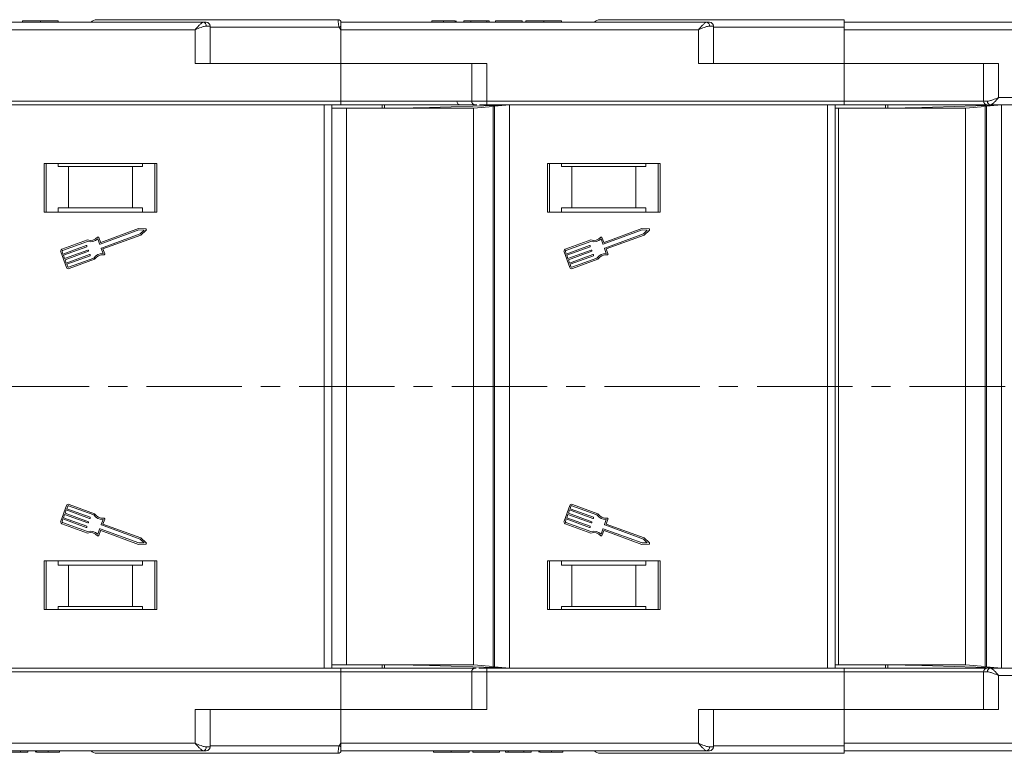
# Model space of a CAD drawing. Header units: millimetres. Extents: x 3698 to 5159, y 261 to 1294.
# Tile 16 of 46: x 4798 to 4929, y 531 to 629. Entities that reach past the tile are written whole.
import ezdxf

# ---------------------------------------------------------------- set-up
doc = ezdxf.new("R2010")
doc.units = ezdxf.units.MM
doc.linetypes.add('CENTERX2', pattern=[20.32, 12.7, -2.54, 2.54, -2.54])

msp = doc.modelspace()

# ---------------------------------------------------------------- linework, layer by layer
at = {"color": 7, "linetype": 'Continuous', "lineweight": 15}
for p, q in [((4822.048, 628.371), (4773.342, 628.371)), ((4797.97, 628.371), (4797.97, 628.571)), ((4800.349, 628.571), (4800.349, 628.371)), ((4802.713, 628.371), (4802.713, 628.571)), ((4822.93, 627.871), (4822.421, 627.871)), ((4822.93, 622.871), (4822.93, 627.871)), ((4839.992, 628.721), (4839.992, 628.721)), ((4889.048, 628.371), (4840.342, 628.371)), ((4852.47, 628.371), (4852.47, 628.571)), ((4854.014, 628.371), (4854.014, 628.571)), ((4855.566, 628.371), (4855.566, 628.571)), ((4855.675, 628.371), (4855.675, 628.571)), ((4857.662, 628.571), (4856.701, 628.571)), ((4856.701, 628.371), (4856.701, 628.571)), ((4857.662, 628.571), (4857.662, 628.371)), ((4859.777, 628.571), (4857.662, 628.571)), ((4859.777, 628.371), (4859.777, 628.571)), ((4860.098, 628.571), (4859.777, 628.571)), ((4860.098, 628.371), (4860.098, 628.571)), ((4860.931, 628.371), (4860.931, 628.571)), ((4864.457, 628.571), (4860.931, 628.571)), ((4864.457, 628.571), (4864.457, 628.371)), ((4864.97, 628.371), (4864.97, 628.571)), ((4867.349, 628.571), (4867.349, 628.371)), ((4869.713, 628.371), (4869.713, 628.571)), ((4889.93, 627.871), (4889.421, 627.871)), ((4889.93, 622.871), (4889.93, 627.871)), ((4942.342, 628.371), (4907.342, 628.371)), ((4773.342, 627.371), (4820.93, 627.371)), ((4820.93, 627.371), (4820.93, 622.871)), ((4840.108, 627.721), (4822.93, 627.721)), ((4840.342, 627.371), (4840.108, 627.721)), ((4840.342, 622.871), (4840.342, 627.371)), ((4840.342, 627.371), (4887.93, 627.371)), ((4887.93, 627.371), (4887.93, 622.871)), ((4907.342, 627.721), (4889.93, 627.721)), ((4907.342, 627.371), (4907.342, 627.721)), ((4907.342, 622.871), (4907.342, 627.371)), ((4907.342, 627.371), (4942.801, 627.371)), ((4820.93, 622.871), (4840.342, 622.871)), ((4840.342, 622.871), (4840.342, 617.871)), ((4859.753, 622.871), (4840.342, 622.871)), ((4857.753, 622.871), (4857.753, 617.871)), ((4859.753, 617.871), (4859.753, 622.871)), ((4887.93, 622.871), (4907.342, 622.871)), ((4927.905, 622.871), (4907.342, 622.871)), ((4907.342, 622.871), (4907.342, 617.871)), ((4925.905, 622.871), (4925.905, 617.871)), ((4927.905, 618.371), (4927.905, 622.871)), ((4840.342, 617.871), (4792.753, 617.871)), ((4792.753, 617.371), (4840.342, 617.371)), ((4838.132, 617.371), (4838.132, 579.871)), ((4839.132, 579.871), (4839.132, 617.371)), ((4840.342, 617.871), (4840.342, 617.371)), ((4857.753, 617.871), (4840.342, 617.871)), ((4845.832, 616.921), (4845.832, 617.371)), ((4846.132, 616.921), (4846.132, 617.371)), ((4859.753, 617.871), (4857.753, 617.871)), ((4907.342, 617.871), (4859.753, 617.871)), ((4859.753, 617.871), (4859.753, 617.371)), ((4859.753, 617.371), (4907.342, 617.371)), ((4862.801, 617.371), (4860.803, 617.184)), ((4862.801, 579.871), (4862.801, 617.371)), ((4905.132, 617.371), (4905.132, 579.871)), ((4906.132, 579.871), (4906.132, 617.371)), ((4907.342, 617.871), (4907.342, 617.371)), ((4925.905, 617.871), (4907.342, 617.871)), ((4912.832, 616.921), (4912.832, 617.371)), ((4913.132, 616.921), (4913.132, 617.371)), ((4925.905, 617.871), (4926.414, 617.871)), ((4928.301, 617.371), (4926.303, 617.184)), ((4926.575, 617.371), (4926.787, 617.371)), ((4926.787, 617.371), (4998.342, 617.371)), ((4998.342, 618.371), (4927.905, 618.371)), ((4928.301, 579.871), (4928.301, 617.371)), ((4841.092, 616.921), (4839.132, 616.921)), ((4841.092, 579.871), (4841.092, 616.921)), ((4858.003, 616.921), (4841.092, 616.921)), ((4849.947, 616.974), (4848.08, 616.921)), ((4849.947, 616.974), (4850.693, 616.995)), ((4849.947, 616.921), (4849.947, 616.974)), ((4862.245, 617.319), (4850.693, 616.995)), ((4850.693, 616.995), (4850.693, 616.921)), ((4860.601, 617.165), (4858.003, 616.921)), ((4858.003, 579.871), (4858.003, 616.921)), ((4860.803, 617.184), (4860.601, 617.165)), ((4860.601, 617.165), (4860.601, 579.871)), ((4860.803, 617.184), (4860.803, 579.871)), ((4906.592, 616.921), (4906.132, 616.921)), ((4906.592, 579.871), (4906.592, 616.921)), ((4923.503, 616.921), (4906.592, 616.921)), ((4915.447, 616.974), (4913.58, 616.921)), ((4915.447, 616.974), (4916.193, 616.995)), ((4915.447, 616.921), (4915.447, 616.974)), ((4927.745, 617.319), (4916.193, 616.995)), ((4916.193, 616.995), (4916.193, 616.921)), ((4926.101, 617.165), (4923.503, 616.921)), ((4923.503, 579.871), (4923.503, 616.921)), ((4926.303, 617.184), (4926.101, 617.165)), ((4926.101, 617.165), (4926.101, 579.871)), ((4926.303, 617.184), (4926.303, 579.871)), ((4815.842, 609.571), (4800.842, 609.571)), ((4800.842, 609.571), (4800.842, 603.071)), ((4801.092, 603.071), (4801.092, 609.571)), ((4802.728, 609.171), (4802.728, 609.571)), ((4813.955, 609.571), (4813.955, 609.171)), ((4815.592, 609.571), (4815.592, 603.071)), ((4815.842, 603.071), (4815.842, 609.571)), ((4882.842, 609.571), (4867.842, 609.571)), ((4867.842, 609.571), (4867.842, 603.071)), ((4868.092, 603.071), (4868.092, 609.571)), ((4869.728, 609.171), (4869.728, 609.571)), ((4880.955, 609.571), (4880.955, 609.171)), ((4882.592, 609.571), (4882.592, 603.071)), ((4882.842, 603.071), (4882.842, 609.571)), ((4802.728, 609.171), (4804.092, 609.171)), ((4804.092, 609.171), (4804.092, 603.671)), ((4812.592, 609.171), (4804.092, 609.171)), ((4812.592, 603.671), (4812.592, 609.171)), ((4812.592, 609.171), (4813.955, 609.171)), ((4869.728, 609.171), (4871.092, 609.171)), ((4871.092, 609.171), (4871.092, 603.671)), ((4879.592, 609.171), (4871.092, 609.171)), ((4879.592, 603.671), (4879.592, 609.171)), ((4879.592, 609.171), (4880.955, 609.171)), ((4800.842, 603.071), (4815.842, 603.071)), ((4802.728, 603.671), (4802.728, 603.071)), ((4804.092, 603.671), (4802.728, 603.671)), ((4812.592, 603.671), (4804.092, 603.671)), ((4813.955, 603.671), (4812.592, 603.671)), ((4813.955, 603.071), (4813.955, 603.671)), ((4867.842, 603.071), (4882.842, 603.071)), ((4869.728, 603.671), (4869.728, 603.071)), ((4871.092, 603.671), (4869.728, 603.671)), ((4879.592, 603.671), (4871.092, 603.671)), ((4880.955, 603.671), (4879.592, 603.671)), ((4880.955, 603.071), (4880.955, 603.671)), ((4808.276, 598.827), (4813.437, 600.713)), ((4813.409, 600.897), (4808.385, 599.061)), ((4814.359, 600.848), (4813.409, 600.897)), ((4813.437, 600.713), (4814.136, 600.677)), ((4814.136, 600.677), (4813.625, 600.199)), ((4813.722, 600.04), (4814.417, 600.69)), ((4875.276, 598.827), (4880.437, 600.713)), ((4880.409, 600.897), (4875.385, 599.061)), ((4881.359, 600.848), (4880.409, 600.897)), ((4880.437, 600.713), (4881.136, 600.677)), ((4881.136, 600.677), (4880.625, 600.199)), ((4880.722, 600.04), (4881.417, 600.69)), ((4806.613, 599.385), (4803.216, 598.144)), ((4803.279, 597.972), (4806.622, 599.194)), ((4807.976, 599.517), (4808.218, 598.854)), ((4808.326, 599.088), (4808.1, 599.708)), ((4813.625, 600.199), (4808.464, 598.313)), ((4808.655, 598.189), (4813.722, 600.04)), ((4873.613, 599.385), (4870.216, 598.144)), ((4870.279, 597.972), (4873.622, 599.194)), ((4874.976, 599.517), (4875.218, 598.854)), ((4875.326, 599.088), (4875.1, 599.708)), ((4880.625, 600.199), (4875.464, 598.313)), ((4875.655, 598.189), (4880.722, 600.04)), ((4803.053, 597.793), (4803.804, 595.737)), ((4803.349, 597.513), (4803.224, 597.855)), ((4806.454, 598.647), (4803.349, 597.513)), ((4803.412, 597.341), (4806.517, 598.476)), ((4806.673, 598.048), (4803.568, 596.913)), ((4803.631, 596.742), (4806.736, 597.876)), ((4806.544, 598.534), (4806.513, 598.62)), ((4806.763, 597.935), (4806.732, 598.02)), ((4808.437, 598.255), (4808.679, 597.593)), ((4808.897, 597.526), (4808.655, 598.189)), ((4870.053, 597.793), (4870.804, 595.737)), ((4870.349, 597.513), (4870.224, 597.855)), ((4873.454, 598.647), (4870.349, 597.513)), ((4870.412, 597.341), (4873.517, 598.476)), ((4873.673, 598.048), (4870.568, 596.913)), ((4870.631, 596.742), (4873.736, 597.876)), ((4873.544, 598.534), (4873.513, 598.62)), ((4873.763, 597.935), (4873.732, 598.02)), ((4875.437, 598.255), (4875.679, 597.593)), ((4875.897, 597.526), (4875.655, 598.189)), ((4803.568, 596.913), (4803.412, 597.341)), ((4803.788, 596.313), (4803.631, 596.742)), ((4806.893, 597.448), (4803.788, 596.313)), ((4803.85, 596.142), (4806.955, 597.277)), ((4807.436, 596.967), (4804.092, 595.745)), ((4804.155, 595.574), (4807.552, 596.815)), ((4806.982, 597.335), (4806.951, 597.421)), ((4870.568, 596.913), (4870.412, 597.341)), ((4870.788, 596.313), (4870.631, 596.742)), ((4873.893, 597.448), (4870.788, 596.313)), ((4870.85, 596.142), (4873.955, 597.277)), ((4874.436, 596.967), (4871.092, 595.745)), ((4871.155, 595.574), (4874.552, 596.815)), ((4873.982, 597.335), (4873.951, 597.421)), ((4803.975, 595.799), (4803.85, 596.142)), ((4870.975, 595.799), (4870.85, 596.142)), ((4838.132, 579.871), (4838.132, 542.371)), ((4839.132, 542.371), (4839.132, 579.871)), ((4841.092, 542.821), (4841.092, 579.871)), ((4858.003, 542.821), (4858.003, 579.871)), ((4860.601, 579.871), (4860.601, 542.578)), ((4860.803, 579.871), (4860.803, 542.559)), ((4862.801, 542.371), (4862.801, 579.871)), ((4905.132, 579.871), (4905.132, 542.371)), ((4906.132, 542.371), (4906.132, 579.871)), ((4906.592, 542.821), (4906.592, 579.871)), ((4923.503, 542.821), (4923.503, 579.871)), ((4926.101, 579.871), (4926.101, 542.578)), ((4926.303, 579.871), (4926.303, 542.559)), ((4928.301, 542.371), (4928.301, 579.871)), ((4803.804, 564.006), (4803.053, 561.95)), ((4803.975, 563.943), (4803.85, 563.6)), ((4807.436, 562.776), (4804.092, 563.997)), ((4807.552, 562.928), (4804.155, 564.169)), ((4870.804, 564.006), (4870.053, 561.95)), ((4870.975, 563.943), (4870.85, 563.6)), ((4874.436, 562.776), (4871.092, 563.997)), ((4874.552, 562.928), (4871.155, 564.169)), ((4803.568, 562.83), (4803.412, 562.401)), ((4803.412, 562.401), (4806.517, 561.267)), ((4806.673, 561.695), (4803.568, 562.83)), ((4803.788, 563.429), (4803.631, 563.001)), ((4803.631, 563.001), (4806.736, 561.866)), ((4806.893, 562.295), (4803.788, 563.429)), ((4803.85, 563.6), (4806.955, 562.466)), ((4806.982, 562.408), (4806.951, 562.322)), ((4870.568, 562.83), (4870.412, 562.401)), ((4870.412, 562.401), (4873.517, 561.267)), ((4873.673, 561.695), (4870.568, 562.83)), ((4870.788, 563.429), (4870.631, 563.001)), ((4870.631, 563.001), (4873.736, 561.866)), ((4873.893, 562.295), (4870.788, 563.429)), ((4870.85, 563.6), (4873.955, 562.466)), ((4873.982, 562.408), (4873.951, 562.322)), ((4803.216, 561.599), (4806.613, 560.358)), ((4803.349, 562.23), (4803.224, 561.887)), ((4803.279, 561.77), (4806.622, 560.549)), ((4806.454, 561.095), (4803.349, 562.23)), ((4806.544, 561.208), (4806.513, 561.123)), ((4806.763, 561.808), (4806.732, 561.722)), ((4808.437, 561.488), (4808.679, 562.15)), ((4813.625, 559.544), (4808.464, 561.429)), ((4808.655, 561.554), (4808.897, 562.216)), ((4813.722, 559.702), (4808.655, 561.554)), ((4870.216, 561.599), (4873.613, 560.358)), ((4870.349, 562.23), (4870.224, 561.887)), ((4870.279, 561.77), (4873.622, 560.549)), ((4873.454, 561.095), (4870.349, 562.23)), ((4873.544, 561.208), (4873.513, 561.123)), ((4873.763, 561.808), (4873.732, 561.722)), ((4875.437, 561.488), (4875.679, 562.15)), ((4880.625, 559.544), (4875.464, 561.429)), ((4875.655, 561.554), (4875.897, 562.216)), ((4880.722, 559.702), (4875.655, 561.554)), ((4807.976, 560.226), (4808.218, 560.888)), ((4808.1, 560.034), (4808.326, 560.654)), ((4808.276, 560.915), (4813.437, 559.03)), ((4808.385, 560.681), (4813.409, 558.846)), ((4814.417, 559.052), (4813.722, 559.702)), ((4874.976, 560.226), (4875.218, 560.888)), ((4875.1, 560.034), (4875.326, 560.654)), ((4875.276, 560.915), (4880.437, 559.03)), ((4875.385, 560.681), (4880.409, 558.846)), ((4881.417, 559.052), (4880.722, 559.702)), ((4813.409, 558.846), (4814.359, 558.895)), ((4813.437, 559.03), (4814.136, 559.066)), ((4814.136, 559.066), (4813.625, 559.544)), ((4880.409, 558.846), (4881.359, 558.895)), ((4880.437, 559.03), (4881.136, 559.066)), ((4881.136, 559.066), (4880.625, 559.544)), ((4815.842, 556.671), (4800.842, 556.671)), ((4800.842, 556.671), (4800.842, 550.171)), ((4801.092, 550.171), (4801.092, 556.671)), ((4802.728, 556.671), (4802.728, 556.071)), ((4802.728, 556.071), (4804.092, 556.071)), ((4804.092, 556.071), (4804.092, 550.571)), ((4804.092, 556.071), (4812.592, 556.071)), ((4812.592, 550.571), (4812.592, 556.071)), ((4812.592, 556.071), (4813.955, 556.071)), ((4813.955, 556.071), (4813.955, 556.671)), ((4815.592, 556.671), (4815.592, 550.171)), ((4815.842, 550.171), (4815.842, 556.671)), ((4882.842, 556.671), (4867.842, 556.671)), ((4867.842, 556.671), (4867.842, 550.171)), ((4868.092, 550.171), (4868.092, 556.671)), ((4869.728, 556.671), (4869.728, 556.071)), ((4869.728, 556.071), (4871.092, 556.071)), ((4871.092, 556.071), (4871.092, 550.571)), ((4871.092, 556.071), (4879.592, 556.071)), ((4879.592, 550.571), (4879.592, 556.071)), ((4879.592, 556.071), (4880.955, 556.071)), ((4880.955, 556.071), (4880.955, 556.671)), ((4882.592, 556.671), (4882.592, 550.171)), ((4882.842, 550.171), (4882.842, 556.671)), ((4804.092, 550.571), (4802.728, 550.571)), ((4802.728, 550.171), (4802.728, 550.571)), ((4804.092, 550.571), (4812.592, 550.571)), ((4813.955, 550.571), (4812.592, 550.571)), ((4813.955, 550.571), (4813.955, 550.171)), ((4871.092, 550.571), (4869.728, 550.571)), ((4869.728, 550.171), (4869.728, 550.571)), ((4871.092, 550.571), (4879.592, 550.571)), ((4880.955, 550.571), (4879.592, 550.571)), ((4880.955, 550.571), (4880.955, 550.171)), ((4800.842, 550.171), (4815.842, 550.171)), ((4867.842, 550.171), (4882.842, 550.171)), ((4839.132, 542.821), (4841.092, 542.821)), ((4841.092, 542.821), (4858.003, 542.821)), ((4845.832, 542.371), (4845.832, 542.821)), ((4846.132, 542.371), (4846.132, 542.821)), ((4848.08, 542.821), (4849.947, 542.769)), ((4849.947, 542.769), (4849.947, 542.821)), ((4850.693, 542.748), (4849.947, 542.769)), ((4850.693, 542.821), (4850.693, 542.748)), ((4850.693, 542.748), (4862.245, 542.423)), ((4858.003, 542.821), (4860.601, 542.578)), ((4906.132, 542.821), (4906.592, 542.821)), ((4906.592, 542.821), (4923.503, 542.821)), ((4912.832, 542.371), (4912.832, 542.821)), ((4913.132, 542.371), (4913.132, 542.821)), ((4913.58, 542.821), (4915.447, 542.769)), ((4915.447, 542.769), (4915.447, 542.821)), ((4916.193, 542.748), (4915.447, 542.769)), ((4916.193, 542.821), (4916.193, 542.748)), ((4916.193, 542.748), (4927.745, 542.423)), ((4923.503, 542.821), (4926.101, 542.578)), ((4840.342, 542.371), (4792.753, 542.371)), ((4792.753, 541.871), (4840.342, 541.871)), ((4840.342, 541.871), (4840.342, 542.371)), ((4840.342, 541.871), (4840.342, 536.871)), ((4840.342, 541.871), (4857.753, 541.871)), ((4857.753, 541.871), (4857.753, 536.871)), ((4857.753, 541.871), (4859.753, 541.871)), ((4859.753, 541.871), (4859.753, 542.371)), ((4907.342, 542.371), (4859.753, 542.371)), ((4859.753, 536.871), (4859.753, 541.871)), ((4859.753, 541.871), (4907.342, 541.871)), ((4860.601, 542.578), (4860.803, 542.559)), ((4860.803, 542.559), (4862.801, 542.371)), ((4907.342, 541.871), (4907.342, 542.371)), ((4907.342, 541.871), (4907.342, 536.871)), ((4907.342, 541.871), (4925.905, 541.871)), ((4925.905, 541.871), (4925.905, 536.871)), ((4926.414, 541.871), (4925.905, 541.871)), ((4926.101, 542.578), (4926.303, 542.559)), ((4926.303, 542.559), (4928.301, 542.371)), ((4998.342, 542.371), (4926.787, 542.371)), ((4927.905, 536.871), (4927.905, 541.371)), ((4927.905, 541.371), (4998.342, 541.371)), ((4840.342, 536.871), (4820.93, 536.871)), ((4820.93, 536.871), (4820.93, 532.371)), ((4822.93, 531.871), (4822.93, 536.871)), ((4840.342, 532.371), (4840.342, 536.871)), ((4840.342, 536.871), (4859.753, 536.871)), ((4907.342, 536.871), (4887.93, 536.871)), ((4887.93, 536.871), (4887.93, 532.371)), ((4889.93, 531.871), (4889.93, 536.871)), ((4907.342, 532.371), (4907.342, 536.871)), ((4907.342, 536.871), (4927.905, 536.871)), ((4820.93, 532.371), (4773.342, 532.371)), ((4840.108, 532.021), (4840.342, 532.371)), ((4887.93, 532.371), (4840.342, 532.371)), ((4942.801, 532.371), (4907.342, 532.371)), ((4907.342, 532.021), (4907.342, 532.371)), ((4773.342, 531.371), (4822.048, 531.371)), ((4797.713, 531.171), (4795.598, 531.171)), ((4797.713, 531.171), (4797.713, 531.371)), ((4798.675, 531.171), (4797.713, 531.171)), ((4798.675, 531.371), (4798.675, 531.171)), ((4799.701, 531.371), (4799.701, 531.171)), ((4799.81, 531.371), (4799.81, 531.171)), ((4801.361, 531.371), (4801.361, 531.171)), ((4802.906, 531.171), (4802.906, 531.371)), ((4822.421, 531.871), (4822.93, 531.871)), ((4822.93, 532.021), (4840.108, 532.021)), ((4839.992, 531.021), (4839.992, 531.021)), ((4840.342, 531.373), (4840.342, 531.371)), ((4840.342, 531.371), (4889.048, 531.371)), ((4852.662, 531.371), (4852.662, 531.171)), ((4855.027, 531.371), (4855.027, 531.171)), ((4857.406, 531.171), (4857.406, 531.371)), ((4857.918, 531.171), (4857.918, 531.371)), ((4861.444, 531.171), (4857.918, 531.171)), ((4861.444, 531.371), (4861.444, 531.171)), ((4862.277, 531.171), (4862.277, 531.371)), ((4862.598, 531.171), (4862.277, 531.171)), ((4862.598, 531.171), (4862.598, 531.371)), ((4864.713, 531.171), (4862.598, 531.171)), ((4864.713, 531.171), (4864.713, 531.371)), ((4865.675, 531.171), (4864.713, 531.171)), ((4865.675, 531.371), (4865.675, 531.171)), ((4866.701, 531.371), (4866.701, 531.171)), ((4866.81, 531.371), (4866.81, 531.171)), ((4868.361, 531.371), (4868.361, 531.171)), ((4869.906, 531.171), (4869.906, 531.371)), ((4889.421, 531.871), (4889.93, 531.871)), ((4889.93, 532.021), (4907.342, 532.021)), ((4907.342, 531.371), (4942.342, 531.371))]:
    msp.add_line(p, q, dxfattribs=at)
at = {"color": 1, "linetype": 'CENTERX2', "lineweight": 13}
msp.add_line((5010.038, 579.871), (4173.987, 579.871), dxfattribs=at)
at = {"color": 7, "linetype": 'Continuous', "lineweight": 15}
for centre, radius, start, end in [((4807.842, 627.721), 1, 90, 139.04573), ((4821.973, 627.927), 0.451, 352.91869, 80.47981), ((4822.43, 627.871), 0.5, 360, 90), ((4839.992, 628.371), 0.35, 0.00041, 90.00191), ((4875.886, 560.794), 75.89, 117.92809, 118.12821), ((4874.842, 627.721), 1, 90, 139.04573), ((4888.973, 627.927), 0.451, 352.91869, 80.47981), ((4889.43, 627.871), 0.5, 360, 90), ((4856.27, 617.871), 0.5, 180, 270), ((4858.253, 617.871), 0.5, 180, 270), ((4926.405, 617.871), 0.5, 180, 270), ((4926.861, 617.816), 0.451, 172.91865, 260.4798), ((4814.355, 600.757), 0.0912, 313.09192, 87.049), ((4881.355, 600.757), 0.0912, 313.09192, 87.049), ((4806.981, 600.689), 1.355, 254.2528, 315.58546), ((4806.981, 600.689), 1.538, 256.51116, 310.30711), ((4808.014, 599.677), 0.0912, 20.07046, 135.58546), ((4808.369, 599.104), 0.0456, 200.07046, 290.07046), ((4873.981, 600.689), 1.355, 254.2528, 315.58546), ((4873.981, 600.689), 1.538, 256.51116, 310.30711), ((4875.014, 599.677), 0.0912, 20.07046, 135.58546), ((4875.369, 599.104), 0.0456, 200.07046, 290.07046), ((4803.31, 597.887), 0.274, 110.07046, 200.07046), ((4803.31, 597.887), 0.0912, 110.07046, 200.07046), ((4806.47, 598.604), 0.0456, 20.07046, 110.07046), ((4806.501, 598.519), 0.0456, 290.07046, 20.07046), ((4806.689, 598.005), 0.0456, 20.07046, 110.07046), ((4806.72, 597.919), 0.0456, 290.07046, 20.07046), ((4808.261, 598.87), 0.0456, 200.07046, 290.07046), ((4808.48, 598.27), 0.0456, 110.07046, 200.07046), ((4870.31, 597.887), 0.274, 110.07046, 200.07046), ((4870.31, 597.887), 0.0912, 110.07046, 200.07046), ((4873.47, 598.604), 0.0456, 20.07046, 110.07046), ((4873.501, 598.519), 0.0456, 290.07046, 20.07046), ((4873.689, 598.005), 0.0456, 20.07046, 110.07046), ((4873.72, 597.919), 0.0456, 290.07046, 20.07046), ((4875.261, 598.87), 0.0456, 200.07046, 290.07046), ((4875.48, 598.27), 0.0456, 110.07046, 200.07046), ((4806.908, 597.405), 0.0456, 20.07046, 110.07046), ((4806.94, 597.319), 0.0456, 290.07046, 20.07046), ((4808.674, 596.055), 1.538, 89.8338, 143.62975), ((4808.674, 596.055), 1.355, 84.55545, 145.88812), ((4808.812, 597.495), 0.0912, 264.55545, 20.07046), ((4873.908, 597.405), 0.0456, 20.07046, 110.07046), ((4873.94, 597.319), 0.0456, 290.07046, 20.07046), ((4875.674, 596.055), 1.538, 89.8338, 143.62975), ((4875.674, 596.055), 1.355, 84.55545, 145.88812), ((4875.812, 597.495), 0.0912, 264.55545, 20.07046), ((4804.061, 595.831), 0.274, 200.07046, 290.07046), ((4804.061, 595.831), 0.0912, 200.07046, 290.07046), ((4871.061, 595.831), 0.274, 200.07046, 290.07046), ((4871.061, 595.831), 0.0912, 200.07046, 290.07046), ((4804.061, 563.912), 0.274, 69.92954, 159.92954), ((4804.061, 563.912), 0.0912, 69.92954, 159.92954), ((4871.061, 563.912), 0.274, 69.92954, 159.92954), ((4871.061, 563.912), 0.0912, 69.92954, 159.92954), ((4806.908, 562.338), 0.0456, 249.92954, 339.92954), ((4806.94, 562.423), 0.0456, 339.92954, 69.92954), ((4808.674, 563.688), 1.538, 216.37025, 270.1662), ((4808.674, 563.688), 1.355, 214.11188, 275.44455), ((4808.812, 562.248), 0.0912, 339.92954, 95.44455), ((4873.908, 562.338), 0.0456, 249.92954, 339.92954), ((4873.94, 562.423), 0.0456, 339.92954, 69.92954), ((4875.674, 563.688), 1.538, 216.37025, 270.1662), ((4875.674, 563.688), 1.355, 214.11188, 275.44455), ((4875.812, 562.248), 0.0912, 339.92954, 95.44455), ((4803.31, 561.856), 0.274, 159.92954, 249.92954), ((4803.31, 561.856), 0.0912, 159.92954, 249.92954), ((4806.47, 561.138), 0.0456, 249.92954, 339.92954), ((4806.501, 561.224), 0.0456, 339.92954, 69.92954), ((4806.689, 561.738), 0.0456, 249.92954, 339.92954), ((4806.72, 561.824), 0.0456, 339.92954, 69.92954), ((4808.48, 561.472), 0.0456, 159.92954, 249.92954), ((4870.31, 561.856), 0.274, 159.92954, 249.92954), ((4870.31, 561.856), 0.0912, 159.92954, 249.92954), ((4873.47, 561.138), 0.0456, 249.92954, 339.92954), ((4873.501, 561.224), 0.0456, 339.92954, 69.92954), ((4873.689, 561.738), 0.0456, 249.92954, 339.92954), ((4873.72, 561.824), 0.0456, 339.92954, 69.92954), ((4875.48, 561.472), 0.0456, 159.92954, 249.92954), ((4806.981, 559.053), 1.355, 44.41454, 105.7472), ((4806.981, 559.053), 1.538, 49.69289, 103.48884), ((4808.014, 560.066), 0.0912, 224.41454, 339.92954), ((4808.261, 560.872), 0.0456, 69.92954, 159.92954), ((4808.369, 560.639), 0.0456, 69.92954, 159.92954), ((4873.981, 559.053), 1.355, 44.41454, 105.7472), ((4873.981, 559.053), 1.538, 49.69289, 103.48884), ((4875.014, 560.066), 0.0912, 224.41454, 339.92954), ((4875.261, 560.872), 0.0456, 69.92954, 159.92954), ((4875.369, 560.639), 0.0456, 69.92954, 159.92954), ((4814.355, 558.986), 0.0912, 272.951, 46.90808), ((4881.355, 558.986), 0.0912, 272.951, 46.90808), ((4858.253, 541.871), 0.5, 90, 180), ((4926.405, 541.871), 0.5, 90, 180), ((4926.861, 541.927), 0.451, 99.5202, 187.08135), ((4807.842, 532.021), 1, 221.2946, 270), ((4821.973, 531.816), 0.451, 279.5202, 7.08135), ((4822.43, 531.871), 0.5, 270, 360), ((4839.992, 531.371), 0.35, 269.99809, 359.99959), ((4875.886, 598.948), 75.89, 241.87179, 242.07191), ((4874.842, 532.021), 1, 221.2946, 270), ((4888.973, 531.816), 0.451, 279.5202, 7.08135), ((4889.43, 531.871), 0.5, 270, 360)]:
    msp.add_arc(centre, radius, start, end, dxfattribs=at)
for points, knots in [([(4800.349, 628.571), (4800.215, 628.571), (4799.811, 628.571), (4799.151, 628.571), (4798.53, 628.571), (4798.104, 628.571), (4797.979, 628.571), (4797.971, 628.571), (4797.97, 628.571)], [0, 0, 0, 0, 0.1021706, 0.3092201, 0.51365, 0.6922749, 0.9324126, 1, 1, 1, 1]), ([(4802.713, 628.571), (4802.71, 628.571), (4802.699, 628.571), (4802.558, 628.571), (4802.166, 628.571), (4801.592, 628.571), (4800.952, 628.571), (4800.531, 628.571), (4800.349, 628.571)], [0, 0, 0, 0, 0.1018882, 0.3073435, 0.4929627, 0.6786474, 0.8607914, 1, 1, 1, 1]), ([(4839.992, 628.721), (4838.679, 628.721), (4836.013, 628.721), (4832.024, 628.721), (4828.38, 628.721), (4825.145, 628.721), (4822.319, 628.721), (4819.658, 628.721), (4816.379, 628.721), (4813.591, 628.721), (4811.389, 628.721), (4809.918, 628.721), (4808.752, 628.721), (4807.981, 628.721), (4807.888, 628.721), (4807.842, 628.721)], [0, 0, 0, 0, 0.077724, 0.157824, 0.2401354, 0.3044544, 0.368763, 0.4344301, 0.5000865, 0.631237, 0.695556, 0.7598646, 0.8421852, 0.9222831, 1, 1, 1, 1]), ([(4820.93, 627.371), (4821.036, 627.494), (4821.248, 627.739), (4821.557, 628.069), (4821.836, 628.319), (4821.98, 628.354), (4822.048, 628.371)], [0, 0, 0, 0, 0.2515188, 0.50178442, 0.76563227, 1, 1, 1, 1]), ([(4822.421, 627.871), (4822.326, 627.861), (4822.116, 627.84), (4821.618, 627.668), (4821.199, 627.488), (4820.93, 627.371)], [0, 0, 0, 0, 0.2270634, 0.5015869, 1, 1, 1, 1]), ([(4840.108, 627.721), (4840.091, 627.778), (4840.054, 627.901), (4840.024, 628.087), (4840.005, 628.269), (4839.994, 628.452), (4839.991, 628.598), (4839.991, 628.701), (4839.991, 628.714), (4839.992, 628.721)], [0, 0, 0, 0, 0.1119973, 0.2448439, 0.3691679, 0.5008987, 0.6875333, 0.8281382, 1, 1, 1, 1]), ([(4840.342, 628.371), (4840.342, 628.36), (4840.342, 628.338), (4840.342, 628.166), (4840.341, 627.981), (4840.342, 627.864), (4840.342, 627.846)], [0, 0, 0, 0, 0.3133566, 0.6267132, 0.9400698, 1, 1, 1, 1]), ([(4854.014, 628.571), (4853.88, 628.571), (4853.576, 628.571), (4853.125, 628.571), (4852.766, 628.571), (4852.511, 628.571), (4852.486, 628.571), (4852.47, 628.571)], [0, 0, 0, 0, 0.1552919, 0.3531453, 0.543243, 0.704067, 1, 1, 1, 1]), ([(4855.566, 628.571), (4855.512, 628.571), (4855.404, 628.571), (4855.1, 628.571), (4854.635, 628.571), (4854.248, 628.571), (4854.014, 628.571)], [0, 0, 0, 0, 0.2064605, 0.4135145, 0.6452106, 1, 1, 1, 1]), ([(4867.349, 628.571), (4867.215, 628.571), (4866.811, 628.571), (4866.151, 628.571), (4865.53, 628.571), (4865.104, 628.571), (4864.979, 628.571), (4864.971, 628.571), (4864.97, 628.571)], [0, 0, 0, 0, 0.1021706, 0.3092201, 0.51365, 0.6922749, 0.9324126, 1, 1, 1, 1]), ([(4869.713, 628.571), (4869.71, 628.571), (4869.699, 628.571), (4869.558, 628.571), (4869.166, 628.571), (4868.592, 628.571), (4867.952, 628.571), (4867.531, 628.571), (4867.349, 628.571)], [0, 0, 0, 0, 0.1018882, 0.3073435, 0.4929627, 0.6786474, 0.8607914, 1, 1, 1, 1]), ([(4907.342, 628.721), (4906.02, 628.721), (4903.337, 628.721), (4899.315, 628.721), (4895.636, 628.721), (4892.366, 628.721), (4889.507, 628.721), (4886.813, 628.721), (4883.492, 628.721), (4880.666, 628.721), (4878.435, 628.721), (4876.944, 628.721), (4875.763, 628.721), (4874.983, 628.721), (4874.888, 628.721), (4874.842, 628.721)], [0, 0, 0, 0, 0.0776457, 0.1576991, 0.2399936, 0.3043378, 0.3686717, 0.4343851, 0.5000879, 0.6313283, 0.6956725, 0.7600065, 0.84231, 0.9223612, 1, 1, 1, 1]), ([(4887.93, 627.371), (4888.036, 627.494), (4888.248, 627.739), (4888.557, 628.069), (4888.836, 628.319), (4888.98, 628.354), (4889.048, 628.371)], [0, 0, 0, 0, 0.2515188, 0.50178442, 0.76563227, 1, 1, 1, 1]), ([(4889.421, 627.871), (4889.326, 627.861), (4889.116, 627.84), (4888.618, 627.668), (4888.199, 627.488), (4887.93, 627.371)], [0, 0, 0, 0, 0.2270634, 0.5015869, 1, 1, 1, 1]), ([(4907.342, 627.721), (4907.342, 627.834), (4907.342, 628.059), (4907.342, 628.358), (4907.342, 628.584), (4907.342, 628.704), (4907.342, 628.716), (4907.342, 628.721)], [0, 0, 0, 0, 0.2146939, 0.4293877, 0.6440816, 0.8587754, 1, 1, 1, 1]), ([(4840.342, 617.371), (4841.683, 617.371), (4844.408, 617.371), (4848.49, 617.371), (4852.232, 617.371), (4855.533, 617.371), (4857.516, 617.371), (4858.427, 617.371), (4858.441, 617.371)], [0, 0, 0, 0, 0.2100379, 0.4265895, 0.6492402, 0.8232792, 0.9973456, 1, 1, 1, 1]), ([(4858.791, 617.371), (4858.832, 617.371), (4858.982, 617.371), (4859.318, 617.371), (4859.61, 617.371), (4859.753, 617.371)], [0, 0, 0, 0, 0.1658977, 0.5921255, 1, 1, 1, 1]), ([(4907.342, 617.371), (4908.683, 617.371), (4911.408, 617.371), (4915.49, 617.371), (4919.23, 617.371), (4922.538, 617.371), (4924.788, 617.371), (4925.952, 617.371), (4926.225, 617.371)], [0, 0, 0, 0, 0.1999044, 0.4060083, 0.6179171, 0.7835594, 0.9492278, 1, 1, 1, 1]), ([(4927.905, 618.371), (4927.635, 618.255), (4927.217, 618.074), (4926.718, 617.903), (4926.509, 617.881), (4926.414, 617.871)], [0, 0, 0, 0, 0.4984131, 0.7729366, 1, 1, 1, 1]), ([(4927.905, 618.371), (4927.798, 618.249), (4927.587, 618.004), (4927.277, 617.674), (4926.998, 617.424), (4926.854, 617.388), (4926.787, 617.371)], [0, 0, 0, 0, 0.2515188, 0.50178442, 0.76563227, 1, 1, 1, 1]), ([(4858.372, 542.371), (4857.433, 542.371), (4855.546, 542.371), (4852.224, 542.371), (4848.492, 542.371), (4844.407, 542.371), (4841.683, 542.371), (4840.342, 542.371)], [0, 0, 0, 0, 0.1731116, 0.3479353, 0.5715302, 0.789036, 1, 1, 1, 1]), ([(4859.753, 542.371), (4859.61, 542.371), (4859.317, 542.371), (4858.955, 542.371), (4858.785, 542.371), (4858.722, 542.371)], [0, 0, 0, 0, 0.37481575, 0.76649717, 1, 1, 1, 1]), ([(4926.157, 542.371), (4925.906, 542.371), (4924.764, 542.371), (4922.538, 542.371), (4919.23, 542.371), (4915.491, 542.371), (4911.408, 542.371), (4908.683, 542.371), (4907.342, 542.371)], [0, 0, 0, 0, 0.0467839, 0.2131221, 0.3794866, 0.5922625, 0.7992438, 1, 1, 1, 1]), ([(4926.414, 541.871), (4926.509, 541.861), (4926.718, 541.84), (4927.217, 541.668), (4927.635, 541.488), (4927.905, 541.371)], [0, 0, 0, 0, 0.227072, 0.5015871, 1, 1, 1, 1]), ([(4926.787, 542.371), (4926.669, 542.371), (4926.543, 542.371), (4926.509, 542.371), (4926.507, 542.371)], [0, 0, 0, 0, 0.93147, 1, 1, 1, 1]), ([(4926.787, 542.371), (4926.854, 542.354), (4926.998, 542.319), (4927.277, 542.069), (4927.587, 541.739), (4927.799, 541.494), (4927.905, 541.371)], [0, 0, 0, 0, 0.2343503, 0.4981953, 0.748869, 1, 1, 1, 1]), ([(4822.048, 531.371), (4821.98, 531.388), (4821.836, 531.424), (4821.557, 531.674), (4821.248, 532.004), (4821.036, 532.249), (4820.93, 532.371)], [0, 0, 0, 0, 0.2343588, 0.4982155, 0.7484812, 1, 1, 1, 1]), ([(4820.93, 532.371), (4821.199, 532.255), (4821.618, 532.074), (4822.116, 531.903), (4822.326, 531.881), (4822.421, 531.871)], [0, 0, 0, 0, 0.4984129, 0.772928, 1, 1, 1, 1]), ([(4889.048, 531.371), (4888.98, 531.388), (4888.836, 531.424), (4888.557, 531.674), (4888.248, 532.004), (4888.036, 532.249), (4887.93, 532.371)], [0, 0, 0, 0, 0.2343588, 0.4982155, 0.7484812, 1, 1, 1, 1]), ([(4887.93, 532.371), (4888.199, 532.255), (4888.618, 532.074), (4889.116, 531.903), (4889.326, 531.881), (4889.421, 531.871)], [0, 0, 0, 0, 0.4984129, 0.772928, 1, 1, 1, 1]), ([(4799.81, 531.171), (4799.864, 531.171), (4799.972, 531.171), (4800.276, 531.171), (4800.741, 531.171), (4801.127, 531.171), (4801.361, 531.171)], [0, 0, 0, 0, 0.2064605, 0.4135145, 0.6452106, 1, 1, 1, 1]), ([(4801.361, 531.171), (4801.495, 531.171), (4801.799, 531.171), (4802.251, 531.171), (4802.61, 531.171), (4802.864, 531.171), (4802.889, 531.171), (4802.906, 531.171)], [0, 0, 0, 0, 0.1552919, 0.3531453, 0.543243, 0.704067, 1, 1, 1, 1]), ([(4807.842, 531.021), (4807.888, 531.021), (4807.981, 531.021), (4808.752, 531.021), (4809.918, 531.021), (4811.389, 531.021), (4813.037, 531.021), (4814.977, 531.021), (4817.934, 531.021), (4821.368, 531.021), (4825.145, 531.021), (4828.381, 531.021), (4832.024, 531.021), (4836.013, 531.021), (4838.679, 531.021), (4839.992, 531.021)], [0, 0, 0, 0, 0.0777263, 0.157824, 0.2401354, 0.3044544, 0.368763, 0.4344301, 0.5000865, 0.631237, 0.695556, 0.7598647, 0.8421852, 0.9222807, 1, 1, 1, 1]), ([(4839.992, 531.021), (4839.991, 531.029), (4839.991, 531.042), (4839.991, 531.145), (4839.994, 531.29), (4840.005, 531.474), (4840.024, 531.656), (4840.054, 531.843), (4840.091, 531.965), (4840.108, 532.021)], [0, 0, 0, 0, 0.1718456, 0.312445, 0.4991009, 0.6298393, 0.7575038, 0.8890244, 1, 1, 1, 1]), ([(4840.342, 531.897), (4840.342, 531.804), (4840.342, 531.619), (4840.342, 531.457), (4840.342, 531.427), (4840.342, 531.418)], [0, 0, 0, 0, 0.412717, 0.8254516, 1, 1, 1, 1]), ([(4852.662, 531.171), (4852.666, 531.171), (4852.676, 531.171), (4852.818, 531.171), (4853.209, 531.171), (4853.783, 531.171), (4854.423, 531.171), (4854.844, 531.171), (4855.027, 531.171)], [0, 0, 0, 0, 0.1018882, 0.3073435, 0.4929627, 0.6786474, 0.8607914, 1, 1, 1, 1]), ([(4855.027, 531.171), (4855.16, 531.171), (4855.564, 531.171), (4856.224, 531.171), (4856.846, 531.171), (4857.271, 531.171), (4857.396, 531.171), (4857.404, 531.171), (4857.406, 531.171)], [0, 0, 0, 0, 0.1021706, 0.3092201, 0.51365, 0.6922749, 0.9324126, 1, 1, 1, 1]), ([(4866.81, 531.171), (4866.864, 531.171), (4866.972, 531.171), (4867.276, 531.171), (4867.741, 531.171), (4868.127, 531.171), (4868.361, 531.171)], [0, 0, 0, 0, 0.2064605, 0.4135145, 0.6452106, 1, 1, 1, 1]), ([(4868.361, 531.171), (4868.495, 531.171), (4868.799, 531.171), (4869.251, 531.171), (4869.61, 531.171), (4869.864, 531.171), (4869.889, 531.171), (4869.906, 531.171)], [0, 0, 0, 0, 0.1552919, 0.3531453, 0.543243, 0.704067, 1, 1, 1, 1]), ([(4874.842, 531.021), (4874.888, 531.021), (4874.983, 531.021), (4875.763, 531.021), (4876.944, 531.021), (4878.435, 531.021), (4880.105, 531.021), (4882.071, 531.021), (4885.066, 531.021), (4888.544, 531.021), (4892.366, 531.021), (4895.637, 531.021), (4899.315, 531.021), (4903.337, 531.021), (4906.02, 531.021), (4907.342, 531.021)], [0, 0, 0, 0, 0.077648, 0.1576991, 0.2399935, 0.3043378, 0.3686717, 0.4343851, 0.5000879, 0.6313283, 0.6956726, 0.7600065, 0.84231, 0.9223589, 1, 1, 1, 1]), ([(4907.342, 531.021), (4907.342, 531.032), (4907.342, 531.054), (4907.342, 531.227), (4907.342, 531.481), (4907.342, 531.762), (4907.342, 531.948), (4907.342, 532.021)], [0, 0, 0, 0, 0.2146939, 0.4293877, 0.6440816, 0.8587754, 1, 1, 1, 1])]:
    msp.add_open_spline(points, degree=3, knots=knots, dxfattribs=at)
for points in [[(4822.048, 628.371), (4822.158, 628.371), (4822.377, 628.371), (4822.412, 628.371), (4822.43, 628.371)], [(4840.342, 627.846), (4840.342, 627.77), (4840.342, 627.62), (4840.342, 627.454), (4840.342, 627.371)], [(4889.048, 628.371), (4889.158, 628.371), (4889.377, 628.371), (4889.412, 628.371), (4889.43, 628.371)], [(4840.342, 532.371), (4840.342, 532.288), (4840.342, 532.123), (4840.342, 531.972), (4840.342, 531.897)], [(4822.43, 531.371), (4822.412, 531.371), (4822.377, 531.371), (4822.158, 531.371), (4822.048, 531.371)], [(4889.43, 531.371), (4889.412, 531.371), (4889.377, 531.371), (4889.158, 531.371), (4889.048, 531.371)]]:
    msp.add_open_spline(points, degree=3, dxfattribs=at)

doc.saveas('drawing.dxf')
